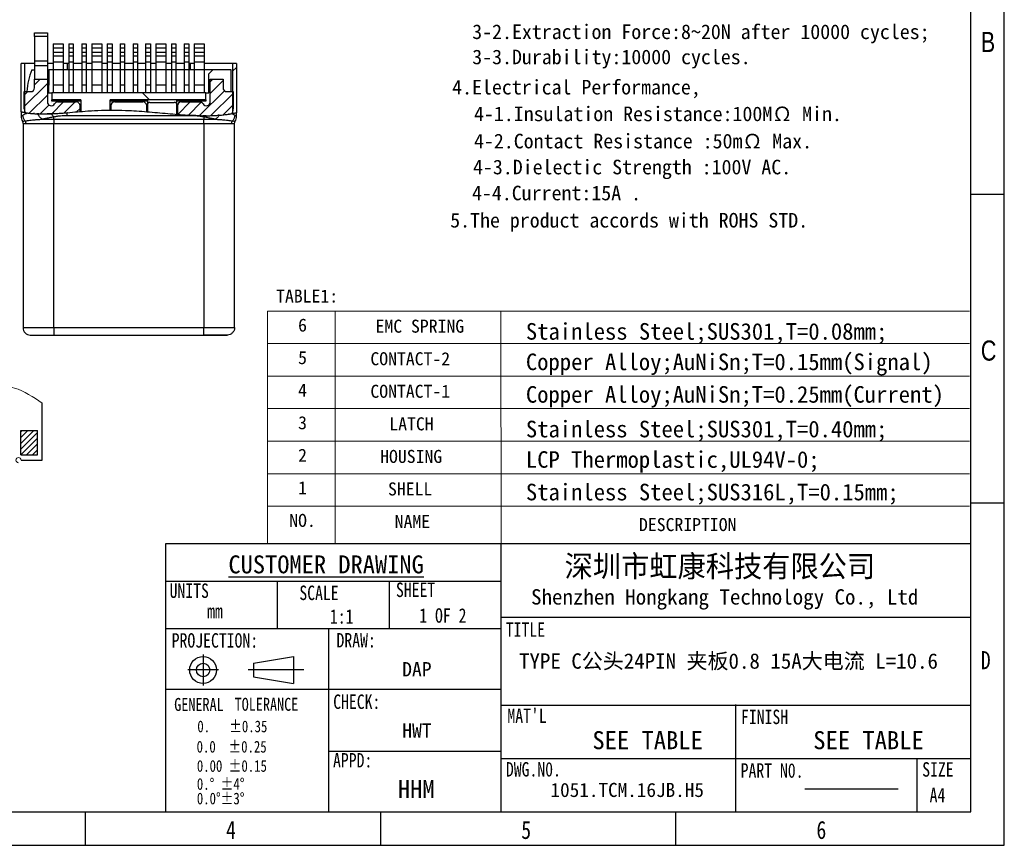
# Model space of a CAD drawing. Header units: inches. Extents: x 23.6 to 95.3, y 12.8 to 63.5.
# Tile 8 of 9: x 56.9 to 95.3, y 12.8 to 45. Entities that reach past the tile are written whole.
import ezdxf
from ezdxf.enums import TextEntityAlignment as Align

# ---------------------------------------------------------------- set-up
doc = ezdxf.new("R2010")
doc.units = ezdxf.units.IN
doc.header["$MEASUREMENT"] = 0
doc.layers.add('DIM', color=3, linetype='Continuous', lineweight=9)
doc.layers.add('Text', color=4, linetype='Continuous', lineweight=15)
doc.styles.add('TEXTSTYLE_1', font='gdt', dxfattribs={"width": 0.8})
doc.styles.add('宋体', font='txt')
doc.styles.add('宋體', font='txt')
pattern_1 = [(45, (-1525.90903, -610.56102), (-0.224506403, 0.224506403), [])]

# ---------------------------------------------------------------- blocks, each defined once
blk = doc.blocks.new('成品图框')
for p, q in [((1169.354, -5.294), (1169.354, 45.473)), ((1168.045, -3.985), (1168.045, 44.164)), ((1169.354, 20.089), (1168.045, 20.089)), ((1169.354, 8.052), (1168.045, 8.052)), ((1136.644, -3.985), (1136.644, 6.482)), ((1136.644, 6.482), (1168.045, 6.482)), ((1149.728, -3.985), (1149.728, 6.482)), ((1136.644, 5.006), (1149.728, 5.006)), ((1141.002, 3.158), (1141.002, 5.006)), ((1145.369, 3.158), (1145.369, 5.006)), ((1149.728, 3.604), (1168.045, 3.604)), ((1136.644, 3.158), (1149.728, 3.158)), ((1143.01, -3.985), (1143.01, 3.158)), ((1138.104, 2.147), (1138.104, 0.943)), ((1140.066, 1.807), (1141.636, 2.068)), ((1141.636, 2.068), (1141.636, 1.022)), ((1138.706, 1.545), (1137.502, 1.545)), ((1142.027, 1.546), (1139.86, 1.545)), ((1140.066, 1.807), (1140.066, 1.283)), ((1140.066, 1.283), (1141.636, 1.022)), ((1136.644, 0.798), (1143.01, 0.798)), ((1143.01, 0.798), (1149.728, 0.798)), ((1149.728, 0.173), (1168.045, 0.173)), ((1158.887, -3.985), (1158.887, 0.202)), ((1143.01, -1.616), (1149.728, -1.616)), ((1149.728, -1.906), (1168.045, -1.906)), ((1165.952, -3.985), (1165.952, -1.892)), ((1161.574, -3.088), (1165.211, -3.088)), ((1098.962, -3.985), (1168.045, -3.985)), ((1133.504, -3.985), (1133.504, -5.294)), ((1145.018, -3.985), (1145.018, -5.294)), ((1156.531, -3.985), (1156.531, -5.294)), ((1097.653, -5.294), (1169.354, -5.294))]:
    blk.add_line(p, q)
for radius in [0.523, 0.262]:
    blk.add_circle((1138.104, 1.545), radius)
at = {"width": 0.8}
for s, height, style, p in [('B', 0.785, 'TEXTSTYLE_1', (1168.438, 25.65)), ('C', 0.785, 'TEXTSTYLE_1', (1168.438, 13.613)), ('UNITS', 0.5632, '宋體', (1136.797, 4.357)), ('SCALE', 0.5632, '宋體', (1141.858, 4.273)), ('SHEET', 0.5632, '宋體', (1145.625, 4.392)), ('mm', 0.5632, '宋體', (1138.259, 3.56)), ('1:1', 0.5632, '宋體', (1143.05, 3.351)), ('TITLE', 0.5632, '宋體', (1149.909, 2.842)), ('PROJECTION: ', 0.56315, '宋體', (1136.879, 2.417)), ('DRAW:', 0.5632, '宋體', (1143.307, 2.424)), ('D', 0.704, '宋體', (1168.438, 1.576)), ('GENERAL', 0.5068, '宋體', (1136.977, -0.053)), ('    TOLERANCE', 0.50684, '宋體', (1138.23, -0.047)), ('CHECK:', 0.5632, '宋體', (1143.178, 0.026)), ("MAT'L", 0.5632, '宋體', (1149.973, -0.521)), ('FINISH', 0.5632, '宋體', (1159.083, -0.566)), ('0.   %%P0.35', 0.45615, '宋體', (1137.879, -0.884)), ('0.0  %%P0.25', 0.45615, '宋體', (1137.851, -1.676)), ('APPD:', 0.5632, '宋體', (1143.171, -2.258)), ('0.00 %%P0.15', 0.45615, '宋體', (1137.861, -2.426)), ('DWG.N0.', 0.5632, '宋體', (1149.914, -2.61)), ('PART N0.', 0.5632, '宋體', (1159.071, -2.657)), ('SIZE', 0.5632, '宋體', (1166.152, -2.616)), ('0.%%D %%P4%%D', 0.45615, '宋體', (1137.861, -3.129)), ('A4', 0.5632, '宋體', (1166.441, -3.614)), ('0.0%%D%%P3%%D', 0.45615, '宋體', (1137.861, -3.695)), ('4', 0.704, '宋體', (1138.999, -5.045)), ('5', 0.704, '宋體', (1150.513, -5.045)), ('6', 0.704, '宋體', (1162.027, -5.045))]:
    blk.add_text(s, height=height, dxfattribs=dict(at, style=style)).set_placement(p)
at = {"style": '宋體'}
for s, insert, char_height, attachment_point in [('深圳市虹康科技有限公司', (1152.204, 6.017), 0.84702, 1), ('{\\LCUSTOMER DRAWING}', (1139.092, 5.303), 0.7, 7), ('Shenzhen Hongkang Technology Co., Ltd', (1150.896, 4.696), 0.6, 1), ('SEE TABLE', (1153.288, -0.841), 0.7039, 1), ('SEE TABLE', (1161.903, -0.841), 0.7039, 1), ('HHM', (1145.698, -2.75), 0.7039, 1)]:
    blk.add_mtext(s, dxfattribs=dict(at, insert=insert, char_height=char_height, attachment_point=attachment_point))
at = {"char_height": 0.5632, "width": 36.99419, "attachment_point": 1, "style": '宋體'}
for s, insert in [('DAP', (1145.867, 1.855)), ('HWT', (1145.869, -0.536))]:
    blk.add_mtext(s, dxfattribs=dict(at, insert=insert))

msp = doc.modelspace()

# ---------------------------------------------------------------- hatches: boundary and pattern name
h = msp.add_hatch()
h.set_pattern_fill('ANSI31', color=256, style=0)
h.set_pattern_definition([(45, (-154.7804, -87.1772), (-2.245064, 2.245064), [])])
edge = h.paths.add_edge_path(flags=0)
edge.add_line((65.322, 43.273), (65.172, 43.273))
edge.add_line((65.172, 43.273), (65.172, 41.323))
edge.add_spline(control_points=[(65.172, 41.323), (65.222, 41.332), (65.272, 41.343), (65.322, 41.354)], knot_values=[0.438061, 0.438061, 0.438061, 0.438061, 0.443467, 0.443467, 0.443467, 0.443467], weights=[1, 1, 1, 1], degree=3, periodic=0)
edge.add_line((65.322, 41.354), (65.322, 43.273))
h = msp.add_hatch()
h.set_pattern_fill('ANSI31', color=256, angle=90, style=0)
h.set_pattern_definition([(135, (-154.7804, -87.1772), (-2.245064, -2.245064), [])])
edge = h.paths.add_edge_path(flags=0)
edge.add_line((60.397, 41.456), (60.397, 41.852))
edge.add_line((60.397, 41.852), (64.122, 41.852))
edge.add_line((64.122, 41.852), (64.122, 42.124))
edge.add_line((64.122, 42.124), (58.122, 42.124))
edge.add_line((58.122, 42.124), (58.122, 41.852))
edge.add_line((58.122, 41.852), (59.247, 41.852))
edge.add_line((59.247, 41.852), (59.247, 41.4))
edge.add_spline(control_points=[(59.247, 41.4), (59.4, 41.413), (59.799, 41.444), (60.172, 41.455), (60.397, 41.456)], knot_values=[0.229306, 0.229306, 0.229306, 0.229306, 0.24388, 0.267673, 0.267673, 0.267673, 0.267673], weights=[1, 1, 1, 1, 1], degree=3, periodic=0)
at = {"layer": 'DIM'}
h = msp.add_hatch(dxfattribs=at)
h.set_pattern_fill('ANSI31', color=256, scale=0.1, style=0)
h.set_pattern_definition(pattern_1)
edge = h.paths.add_edge_path(flags=0)
edge.add_line((59.222, 41.397), (59.222, 41.624))
edge.add_arc((59.072, 41.624), 0.15, 0, 90)
edge.add_line((59.072, 41.774), (58.356, 41.774))
edge.add_arc((58.356, 41.624), 0.15, 90, 150)
edge.add_arc((58.097, 41.774), 0.15, 180, 330, ccw=False)
edge.add_line((57.947, 41.774), (57.947, 42.657))
edge.add_line((57.947, 42.657), (57.447, 42.657))
edge.add_line((57.447, 42.657), (57.447, 42.324))
edge.add_arc((57.297, 42.324), 0.15, 270, 360, ccw=False)
edge.add_line((57.297, 42.174), (57.047, 42.174))
edge.add_line((57.047, 42.174), (57.047, 41.507))
edge.add_arc((57.447, 41.507), 0.4, 180, 201.8691)
edge.add_spline(control_points=[(57.075, 41.358), (57.693, 41.249), (58.479, 41.334), (59.222, 41.397)], knot_values=[0.158106, 0.158106, 0.158106, 0.158106, 0.228516, 0.228516, 0.228516, 0.228516], weights=[1, 1, 1, 1], degree=3, periodic=0)
h = msp.add_hatch(dxfattribs=at)
h.set_pattern_fill('ANSI31', color=256, scale=0.1, style=0)
h.set_pattern_definition(pattern_1)
edge = h.paths.add_edge_path(flags=0)
edge.add_line((63.022, 41.624), (63.022, 41.289))
edge.add_spline(control_points=[(63.022, 41.289), (63.718, 41.232), (64.465, 41.194), (65.15, 41.319)], knot_values=[0.363991, 0.363991, 0.363991, 0.363991, 0.437276, 0.437276, 0.437276, 0.437276], weights=[1, 1, 1, 1], degree=3, periodic=0)
edge.add_arc((64.797, 41.507), 0.4, 331.9568, 360)
edge.add_line((65.197, 41.507), (65.197, 42.174))
edge.add_line((65.197, 42.174), (64.947, 42.174))
edge.add_arc((64.947, 42.324), 0.15, 180, 270, ccw=False)
edge.add_line((64.797, 42.324), (64.797, 42.663))
edge.add_line((64.797, 42.663), (64.297, 42.663))
edge.add_line((64.297, 42.663), (64.297, 41.774))
edge.add_arc((64.147, 41.774), 0.15, 210, 360, ccw=False)
edge.add_arc((63.887, 41.624), 0.15, 30, 90)
edge.add_line((63.887, 41.774), (63.172, 41.774))
edge.add_arc((63.172, 41.624), 0.15, 90, 180)
at = {"layer": 'DIM', "ltscale": 0.2}
h = msp.add_hatch(dxfattribs=at)
h.set_pattern_fill('ANSI31', color=256, scale=0.05)
h.set_pattern_definition([(45, (-1479.5407, -512.08946), (-0.112253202, 0.112253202), [])])
h.paths.add_polyline_path([(56.914, 28.952), (56.914, 28.002), (57.564, 28.002), (57.564, 28.952)])

# ---------------------------------------------------------------- linework, layer by layer
for p, q in [((57.447, 44.474), (57.947, 44.474)), ((57.447, 44.324), (57.447, 44.474)), ((57.947, 44.324), (57.447, 44.324)), ((57.447, 44.324), (57.447, 43.374)), ((57.947, 44.474), (57.947, 44.324)), ((57.947, 44.324), (57.947, 43.374)), ((58.177, 44.034), (58.567, 44.034)), ((58.177, 44.034), (58.177, 43.884)), ((58.177, 43.884), (58.567, 43.884)), ((58.177, 43.884), (58.177, 43.716)), ((58.567, 44.034), (58.567, 43.884)), ((58.567, 43.884), (58.567, 43.716)), ((58.787, 44.034), (58.957, 44.034)), ((58.787, 44.034), (58.787, 43.884)), ((58.787, 43.884), (58.957, 43.884)), ((58.787, 43.884), (58.787, 43.716)), ((58.957, 44.034), (58.957, 43.884)), ((58.957, 43.884), (58.957, 43.716)), ((59.287, 44.034), (59.457, 44.034)), ((59.287, 44.034), (59.287, 43.884)), ((59.287, 43.884), (59.457, 43.884)), ((59.287, 43.884), (59.287, 43.716)), ((59.457, 44.034), (59.457, 43.884)), ((59.457, 43.884), (59.457, 43.716)), ((59.677, 44.034), (60.067, 44.034)), ((59.677, 44.034), (59.677, 43.884)), ((59.677, 43.884), (60.067, 43.884)), ((59.677, 43.884), (59.677, 43.716)), ((60.067, 44.034), (60.067, 43.884)), ((60.067, 43.884), (60.067, 43.716)), ((60.272, 44.034), (60.472, 44.034)), ((60.272, 44.034), (60.272, 43.884)), ((60.272, 43.884), (60.472, 43.884)), ((60.272, 43.884), (60.272, 43.716)), ((60.472, 44.034), (60.472, 43.884)), ((60.472, 43.884), (60.472, 43.716)), ((60.787, 44.034), (60.957, 44.034)), ((60.787, 44.034), (60.787, 43.884)), ((60.787, 43.884), (60.957, 43.884)), ((60.787, 43.884), (60.787, 43.716)), ((60.957, 44.034), (60.957, 43.884)), ((60.957, 43.884), (60.957, 43.716)), ((61.287, 44.034), (61.457, 44.034)), ((61.287, 44.034), (61.287, 43.884)), ((61.287, 43.884), (61.457, 43.884)), ((61.287, 43.884), (61.287, 43.716)), ((61.457, 44.034), (61.457, 43.884)), ((61.457, 43.884), (61.457, 43.716)), ((61.772, 44.034), (61.972, 44.034)), ((61.772, 44.034), (61.772, 43.884)), ((61.772, 43.884), (61.972, 43.884)), ((61.772, 43.884), (61.772, 43.716)), ((61.972, 44.034), (61.972, 43.884)), ((61.972, 43.884), (61.972, 43.716)), ((62.177, 44.034), (62.567, 44.034)), ((62.177, 44.034), (62.177, 43.884)), ((62.177, 43.884), (62.567, 43.884)), ((62.177, 43.884), (62.177, 43.716)), ((62.567, 44.034), (62.567, 43.884)), ((62.567, 43.884), (62.567, 43.716)), ((62.787, 44.034), (62.957, 44.034)), ((62.787, 44.034), (62.787, 43.884)), ((62.787, 43.884), (62.957, 43.884)), ((62.787, 43.884), (62.787, 43.716)), ((62.957, 44.034), (62.957, 43.884)), ((62.957, 43.884), (62.957, 43.716)), ((63.287, 44.034), (63.457, 44.034)), ((63.287, 44.034), (63.287, 43.884)), ((63.287, 43.884), (63.457, 43.884)), ((63.287, 43.884), (63.287, 43.716)), ((63.457, 44.034), (63.457, 43.884)), ((63.457, 43.884), (63.457, 43.716)), ((63.677, 44.034), (64.067, 44.034)), ((63.677, 44.034), (63.677, 43.884)), ((63.677, 43.884), (64.067, 43.884)), ((63.677, 43.884), (63.677, 43.716)), ((64.067, 44.034), (64.067, 43.884)), ((64.067, 43.884), (64.067, 43.716)), ((58.177, 43.716), (58.567, 43.716)), ((58.177, 43.716), (58.177, 43.572)), ((58.177, 43.572), (58.567, 43.572)), ((58.177, 43.572), (58.177, 43.334)), ((58.567, 43.716), (58.567, 43.572)), ((58.567, 43.572), (58.567, 43.334)), ((58.787, 43.716), (58.957, 43.716)), ((58.787, 43.716), (58.787, 43.572)), ((58.787, 43.572), (58.957, 43.572)), ((58.787, 43.572), (58.787, 43.334)), ((58.957, 43.716), (58.957, 43.572)), ((58.957, 43.572), (58.957, 43.334)), ((59.287, 43.716), (59.457, 43.716)), ((59.287, 43.716), (59.287, 43.572)), ((59.287, 43.572), (59.457, 43.572)), ((59.287, 43.572), (59.287, 43.334)), ((59.457, 43.716), (59.457, 43.572)), ((59.457, 43.572), (59.457, 43.334)), ((59.677, 43.716), (60.067, 43.716)), ((59.677, 43.716), (59.677, 43.572)), ((59.677, 43.572), (60.067, 43.572)), ((59.677, 43.572), (59.677, 43.334)), ((60.067, 43.716), (60.067, 43.572)), ((60.067, 43.572), (60.067, 43.334)), ((60.272, 43.716), (60.472, 43.716)), ((60.272, 43.716), (60.272, 43.572)), ((60.272, 43.572), (60.472, 43.572)), ((60.272, 43.572), (60.272, 43.334)), ((60.472, 43.716), (60.472, 43.572)), ((60.472, 43.572), (60.472, 43.334)), ((60.787, 43.716), (60.957, 43.716)), ((60.787, 43.716), (60.787, 43.572)), ((60.787, 43.572), (60.957, 43.572)), ((60.787, 43.572), (60.787, 43.334)), ((60.957, 43.716), (60.957, 43.572)), ((60.957, 43.572), (60.957, 43.334)), ((61.287, 43.716), (61.457, 43.716)), ((61.287, 43.716), (61.287, 43.572)), ((61.287, 43.572), (61.457, 43.572)), ((61.287, 43.572), (61.287, 43.334)), ((61.457, 43.716), (61.457, 43.572)), ((61.457, 43.572), (61.457, 43.334)), ((61.772, 43.716), (61.972, 43.716)), ((61.772, 43.716), (61.772, 43.572)), ((61.772, 43.572), (61.972, 43.572)), ((61.772, 43.572), (61.772, 43.334)), ((61.972, 43.716), (61.972, 43.572)), ((61.972, 43.572), (61.972, 43.334)), ((62.177, 43.716), (62.567, 43.716)), ((62.177, 43.716), (62.177, 43.572)), ((62.177, 43.572), (62.567, 43.572)), ((62.177, 43.572), (62.177, 43.334)), ((62.567, 43.716), (62.567, 43.572)), ((62.567, 43.572), (62.567, 43.334)), ((62.787, 43.716), (62.957, 43.716)), ((62.787, 43.716), (62.787, 43.572)), ((62.787, 43.572), (62.957, 43.572)), ((62.787, 43.572), (62.787, 43.334)), ((62.957, 43.716), (62.957, 43.572)), ((62.957, 43.572), (62.957, 43.334)), ((63.287, 43.716), (63.457, 43.716)), ((63.287, 43.716), (63.287, 43.572)), ((63.287, 43.572), (63.457, 43.572)), ((63.287, 43.572), (63.287, 43.334)), ((63.457, 43.716), (63.457, 43.572)), ((63.457, 43.572), (63.457, 43.334)), ((63.677, 43.716), (64.067, 43.716)), ((63.677, 43.716), (63.677, 43.572)), ((63.677, 43.572), (64.067, 43.572)), ((63.677, 43.572), (63.677, 43.334)), ((64.067, 43.716), (64.067, 43.572)), ((64.067, 43.572), (64.067, 43.334)), ((56.922, 41.39), (56.922, 43.273)), ((57.072, 43.273), (56.922, 43.273)), ((57.447, 43.273), (57.072, 43.273)), ((57.072, 41.359), (57.072, 43.273)), ((57.333, 43.024), (57.447, 43.024)), ((57.447, 43.374), (57.947, 43.374)), ((57.447, 43.374), (57.447, 43.197)), ((57.447, 43.197), (57.947, 43.197)), ((57.447, 43.197), (57.447, 42.657)), ((57.947, 43.374), (57.947, 43.197)), ((58.177, 43.273), (57.947, 43.273)), ((57.947, 43.197), (57.947, 42.657)), ((57.947, 43.024), (57.997, 43.024)), ((57.997, 43.024), (57.997, 42.424)), ((64.397, 43.024), (57.997, 43.024)), ((58.177, 43.334), (58.567, 43.334)), ((58.177, 43.334), (58.177, 42.434)), ((58.567, 43.334), (58.567, 42.434)), ((58.722, 43.273), (58.567, 43.273)), ((58.787, 43.273), (58.722, 43.273)), ((58.722, 43.273), (58.722, 43.024)), ((58.787, 43.334), (58.957, 43.334)), ((58.787, 43.334), (58.787, 42.434)), ((58.957, 43.334), (58.957, 42.434)), ((59.287, 43.273), (58.957, 43.273)), ((59.287, 43.334), (59.457, 43.334)), ((59.287, 43.334), (59.287, 42.434)), ((59.457, 43.334), (59.457, 42.434)), ((59.677, 43.273), (59.457, 43.273)), ((59.677, 43.334), (60.067, 43.334)), ((59.677, 43.334), (59.677, 42.434)), ((60.067, 43.334), (60.067, 42.434)), ((60.272, 43.273), (60.067, 43.273)), ((60.272, 43.334), (60.472, 43.334)), ((60.272, 43.334), (60.272, 42.434)), ((60.472, 43.334), (60.472, 42.434)), ((60.787, 43.273), (60.472, 43.273)), ((60.472, 43.034), (60.787, 43.034)), ((60.787, 43.334), (60.957, 43.334)), ((60.787, 43.334), (60.787, 42.434)), ((60.957, 43.334), (60.957, 42.434)), ((61.287, 43.273), (60.957, 43.273)), ((60.957, 43.034), (61.287, 43.034)), ((61.287, 43.334), (61.457, 43.334)), ((61.287, 43.334), (61.287, 42.434)), ((61.457, 43.334), (61.457, 42.434)), ((61.772, 43.273), (61.457, 43.273)), ((61.457, 43.034), (61.772, 43.034)), ((61.772, 43.334), (61.972, 43.334)), ((61.772, 43.334), (61.772, 42.434)), ((61.972, 43.334), (61.972, 42.434)), ((62.177, 43.273), (61.972, 43.273)), ((62.177, 43.334), (62.567, 43.334)), ((62.177, 43.334), (62.177, 42.434)), ((62.567, 43.334), (62.567, 42.434)), ((62.787, 43.273), (62.567, 43.273)), ((62.787, 43.334), (62.957, 43.334)), ((62.787, 43.334), (62.787, 42.434)), ((62.957, 43.334), (62.957, 42.434)), ((63.287, 43.273), (62.957, 43.273)), ((63.287, 43.334), (63.457, 43.334)), ((63.287, 43.334), (63.287, 42.434)), ((63.457, 43.334), (63.457, 42.434)), ((63.522, 43.273), (63.457, 43.273)), ((63.677, 43.273), (63.522, 43.273)), ((63.522, 43.024), (63.522, 43.273)), ((63.677, 43.334), (64.067, 43.334)), ((63.677, 43.334), (63.677, 42.434)), ((64.067, 43.334), (64.067, 42.434)), ((65.172, 43.273), (64.067, 43.273)), ((64.397, 43.024), (64.247, 42.874)), ((65.109, 43.024), (64.397, 43.024)), ((65.109, 42.174), (65.109, 43.024)), ((65.172, 43.273), (65.172, 41.323)), ((65.322, 43.273), (65.172, 43.273)), ((65.322, 43.273), (65.322, 41.354)), ((57.447, 42.324), (57.447, 42.657)), ((57.447, 42.657), (57.947, 42.657)), ((57.947, 42.657), (57.947, 41.774)), ((64.247, 42.124), (64.247, 42.874)), ((64.297, 41.774), (64.297, 42.663)), ((64.297, 42.663), (64.797, 42.663)), ((64.797, 42.663), (64.797, 42.324)), ((57.997, 42.124), (57.997, 42.424)), ((58.177, 42.434), (58.567, 42.434)), ((58.177, 42.434), (58.177, 42.124)), ((58.567, 42.434), (58.567, 42.124)), ((58.787, 42.434), (58.957, 42.434)), ((58.787, 42.434), (58.787, 42.124)), ((58.957, 42.434), (58.957, 42.124)), ((59.287, 42.434), (59.457, 42.434)), ((59.287, 42.434), (59.287, 42.124)), ((59.457, 42.434), (59.457, 42.124)), ((59.677, 42.434), (60.067, 42.434)), ((59.677, 42.434), (59.677, 42.124)), ((60.067, 42.434), (60.067, 42.124)), ((60.272, 42.434), (60.472, 42.434)), ((60.272, 42.434), (60.272, 42.124)), ((60.472, 42.434), (60.472, 42.124)), ((60.787, 42.434), (60.957, 42.434)), ((60.787, 42.434), (60.787, 42.124)), ((60.957, 42.434), (60.957, 42.124)), ((61.287, 42.434), (61.457, 42.434)), ((61.287, 42.434), (61.287, 42.124)), ((61.457, 42.434), (61.457, 42.124)), ((61.772, 42.434), (61.972, 42.434)), ((61.772, 42.434), (61.772, 42.124)), ((61.972, 42.434), (61.972, 42.124)), ((62.177, 42.434), (62.567, 42.434)), ((62.177, 42.434), (62.177, 42.124)), ((62.567, 42.434), (62.567, 42.124)), ((62.787, 42.434), (62.957, 42.434)), ((62.787, 42.434), (62.787, 42.124)), ((62.957, 42.434), (62.957, 42.124)), ((63.287, 42.434), (63.457, 42.434)), ((63.287, 42.434), (63.287, 42.124)), ((63.457, 42.434), (63.457, 42.124)), ((63.677, 42.434), (64.067, 42.434)), ((63.677, 42.434), (63.677, 42.124)), ((64.067, 42.434), (64.067, 42.124)), ((57.047, 41.507), (57.047, 42.174)), ((57.047, 42.174), (57.297, 42.174)), ((57.947, 42.124), (57.997, 42.124)), ((57.997, 42.124), (58.122, 42.124)), ((58.122, 42.124), (58.122, 41.852)), ((64.122, 42.124), (58.122, 42.124)), ((64.122, 42.124), (64.247, 42.124)), ((64.122, 41.852), (64.122, 42.124)), ((64.947, 42.174), (65.197, 42.174)), ((65.197, 42.174), (65.197, 41.507)), ((58.122, 41.804), (58.122, 41.852)), ((59.247, 41.852), (58.122, 41.852)), ((59.247, 41.804), (58.122, 41.804)), ((58.356, 41.774), (59.072, 41.774)), ((59.222, 41.397), (59.222, 41.624)), ((59.247, 41.852), (59.247, 41.4)), ((64.122, 41.852), (60.397, 41.852)), ((60.397, 41.456), (60.397, 41.852)), ((61.847, 41.804), (60.397, 41.804)), ((60.422, 41.624), (60.422, 41.456)), ((60.572, 41.774), (61.672, 41.774)), ((61.822, 41.393), (61.822, 41.624)), ((61.847, 41.852), (61.847, 41.654)), ((61.847, 41.654), (61.847, 41.391)), ((61.947, 41.754), (62.897, 41.754)), ((62.997, 41.654), (62.997, 41.852)), ((64.122, 41.804), (62.997, 41.804)), ((62.997, 41.304), (62.997, 41.654)), ((63.022, 41.624), (63.022, 41.289)), ((63.172, 41.774), (63.887, 41.774)), ((64.122, 41.852), (64.122, 41.804)), ((56.922, 41.39), (56.922, 41.214)), ((57.152, 41.346), (57.152, 41.345)), ((57.153, 41.349), (57.377, 41.321)), ((57.442, 41.316), (57.407, 41.318)), ((57.615, 41.308), (57.529, 41.311)), ((57.74, 41.099), (58.197, 41.099)), ((58.202, 41.318), (58.093, 41.313)), ((58.197, 41.099), (58.197, 41.185)), ((58.197, 41.099), (64.047, 41.099)), ((58.197, 41.099), (58.197, 40.92)), ((58.722, 41.237), (58.722, 41.354)), ((63.522, 41.237), (58.722, 41.237)), ((58.742, 41.354), (58.742, 41.356)), ((59.677, 41.432), (59.7, 41.434)), ((60.272, 41.455), (60.472, 41.456)), ((62.283, 41.354), (62.278, 41.354)), ((63.733, 41.244), (63.423, 41.26)), ((63.522, 41.237), (63.522, 41.254)), ((64.042, 41.236), (64.009, 41.237)), ((64.145, 41.236), (64.042, 41.236)), ((64.087, 41.236), (64.047, 41.185)), ((64.047, 41.185), (64.047, 41.099)), ((64.047, 41.099), (64.503, 41.099)), ((64.047, 40.92), (64.047, 41.099)), ((64.32, 41.239), (64.709, 41.261)), ((64.647, 41.255), (64.602, 41.252)), ((65.046, 41.301), (65.011, 41.296)), ((65.322, 41.214), (65.322, 41.354)), ((56.997, 40.928), (56.997, 32.973)), ((58.197, 40.92), (57.105, 40.92)), ((64.047, 40.92), (58.197, 40.92)), ((58.197, 32.973), (58.197, 40.92)), ((65.138, 40.92), (64.047, 40.92)), ((64.047, 40.92), (64.047, 32.973)), ((65.247, 32.973), (65.247, 40.928)), ((56.997, 32.973), (58.197, 32.973)), ((57.277, 32.674), (58.197, 32.674)), ((58.197, 32.973), (64.047, 32.973)), ((58.197, 32.973), (58.197, 32.674)), ((58.197, 32.674), (64.047, 32.674)), ((64.047, 32.973), (65.247, 32.973)), ((64.047, 32.674), (64.047, 32.973)), ((64.047, 32.674), (64.967, 32.674)), ((64.967, 32.674), (64.047, 32.674)), ((57.744, 27.802), (57.744, 30.026)), ((56.914, 28.952), (57.564, 28.952)), ((56.914, 28.002), (56.914, 28.952)), ((57.564, 28.002), (57.564, 28.952)), ((56.914, 28.002), (57.564, 28.002)), ((56.919, 27.802), (57.744, 27.802))]:
    msp.add_line(p, q)
for centre, radius, start, end in [((57.297, 42.324), 0.15, 270, 0), ((64.947, 42.324), 0.15, 180, 270), ((57.447, 41.507), 0.4, 180, 201.8691), ((58.097, 41.774), 0.15, 180, 330), ((58.356, 41.624), 0.15, 90, 150), ((59.072, 41.624), 0.15, 0, 90), ((60.572, 41.624), 0.15, 90, 180), ((61.672, 41.624), 0.15, 0, 90), ((61.947, 41.654), 0.1, 90, 180), ((62.897, 41.654), 0.1, 0, 90), ((63.172, 41.624), 0.15, 90, 180), ((63.887, 41.624), 0.15, 30, 90), ((64.147, 41.774), 0.15, 210, 0), ((64.797, 41.507), 0.4, 331.9568, 0), ((62.847, 41.304), 0.15, 355.177, 0), ((57.297, 32.973), 0.3, 180, 266.1774)]:
    msp.add_arc(centre, radius, start, end)
msp.add_ellipse((58.742, 41.824), major_axis=(0, 2.43), ratio=0.666667, start_param=1.054311, end_param=1.426261)
for points, knots in [([(56.922, 41.39), (56.923, 41.39), (56.925, 41.389), (56.945, 41.385), (56.976, 41.378), (57.021, 41.368), (57.078, 41.357), (57.127, 41.349), (57.152, 41.346)], [0, 0, 0, 0, 0.161336, 0.322675, 0.48881, 0.65495, 0.826808, 1, 1, 1, 1]), ([(56.922, 41.216), (56.922, 41.216), (56.922, 41.216), (56.931, 41.223), (56.969, 41.247), (56.988, 41.26)], [0, 0, 0, 0, 0.000021, 0.490672, 1, 1, 1, 1]), ([(56.922, 41.216), (56.924, 41.182), (56.928, 41.114), (56.957, 41.053), (56.972, 41.022)], [0, 0, 0, 0, 0.500001, 1, 1, 1, 1]), ([(56.988, 41.26), (57.014, 41.277), (57.058, 41.304), (57.126, 41.334), (57.152, 41.345)], [0, 0, 0, 0, 0.609311, 1, 1, 1, 1]), ([(57.073, 41.034), (57.05, 41.069), (57.005, 41.138), (56.993, 41.22), (56.988, 41.26)], [0, 0, 0, 0, 0.5, 1, 1, 1, 1]), ([(57.073, 41.034), (57.093, 41.036), (57.133, 41.042), (57.213, 41.052), (57.312, 41.064), (57.433, 41.076), (57.575, 41.088), (57.684, 41.095), (57.74, 41.099)], [0, 0, 0, 0, 0.14297, 0.294823, 0.455943, 0.626794, 0.807931, 1, 1, 1, 1]), ([(57.152, 41.345), (57.195, 41.34), (57.28, 41.328), (57.43, 41.315), (57.537, 41.31), (57.58, 41.309)], [0, 0, 0, 0, 0.367863, 0.746304, 1, 1, 1, 1]), ([(57.58, 41.309), (57.632, 41.307), (57.741, 41.305), (57.921, 41.306), (58.05, 41.311), (58.115, 41.313)], [0, 0, 0, 0, 0.319479, 0.657226, 1, 1, 1, 1]), ([(57.74, 41.099), (57.717, 41.117), (57.669, 41.154), (57.615, 41.23), (57.589, 41.287), (57.58, 41.309)], [0, 0, 0, 0, 0.369088, 0.753463, 1, 1, 1, 1]), ([(58.197, 41.185), (58.137, 41.175), (58.024, 41.154), (57.872, 41.125), (57.782, 41.107), (57.74, 41.099)], [0, 0, 0, 0, 0.365022, 0.697485, 1, 1, 1, 1]), ([(58.093, 41.313), (58.046, 41.311), (57.992, 41.308), (57.941, 41.308), (57.935, 41.307)], [0, 0, 0, 0, 0.87617, 1, 1, 1, 1]), ([(58.115, 41.313), (58.178, 41.317), (58.309, 41.323), (58.512, 41.337), (58.652, 41.348), (58.722, 41.354)], [0, 0, 0, 0, 0.317596, 0.657927, 1, 1, 1, 1]), ([(58.197, 41.185), (58.181, 41.203), (58.153, 41.236), (58.127, 41.289), (58.115, 41.313)], [0, 0, 0, 0, 0.538849, 1, 1, 1, 1]), ([(58.722, 41.237), (58.676, 41.237), (58.587, 41.236), (58.453, 41.225), (58.322, 41.209), (58.239, 41.193), (58.197, 41.185)], [0, 0, 0, 0, 0.2497, 0.49767, 0.746816, 1, 1, 1, 1]), ([(58.722, 41.354), (58.987, 41.378), (59.429, 41.419), (60.052, 41.453), (60.587, 41.459), (61.214, 41.44), (61.932, 41.387), (62.601, 41.325), (63.13, 41.279), (63.391, 41.262), (63.522, 41.254)], [0, 0, 0, 0, 0.166046, 0.277049, 0.388118, 0.49914, 0.667774, 0.836436, 0.918209, 1, 1, 1, 1]), ([(58.722, 41.354), (58.723, 41.354), (58.727, 41.355), (58.735, 41.355), (58.742, 41.356)], [0, 0, 0, 0, 0.1960613, 1, 1, 1, 1]), ([(63.522, 41.254), (63.587, 41.25), (63.713, 41.244), (63.902, 41.238), (64.025, 41.237), (64.087, 41.236)], [0, 0, 0, 0, 0.345887, 0.672771, 1, 1, 1, 1]), ([(64.047, 41.185), (64.004, 41.193), (63.921, 41.209), (63.79, 41.225), (63.656, 41.236), (63.567, 41.237), (63.522, 41.237)], [0, 0, 0, 0, 0.253184, 0.50233, 0.750301, 1, 1, 1, 1]), ([(64.503, 41.099), (64.461, 41.107), (64.372, 41.125), (64.219, 41.154), (64.106, 41.175), (64.047, 41.185)], [0, 0, 0, 0, 0.302511, 0.634973, 1, 1, 1, 1]), ([(64.087, 41.236), (64.15, 41.236), (64.279, 41.237), (64.466, 41.243), (64.581, 41.251), (64.638, 41.255)], [0, 0, 0, 0, 0.327631, 0.66351, 1, 1, 1, 1]), ([(64.638, 41.255), (64.637, 41.251), (64.617, 41.215), (64.575, 41.154), (64.527, 41.117), (64.503, 41.099)], [0, 0, 0, 0, 0.053365, 0.536282, 1, 1, 1, 1]), ([(64.503, 41.099), (64.559, 41.095), (64.668, 41.088), (64.81, 41.076), (64.931, 41.064), (65.03, 41.052), (65.11, 41.042), (65.151, 41.036), (65.17, 41.034)], [0, 0, 0, 0, 0.192064, 0.373197, 0.544047, 0.705169, 0.857025, 1, 1, 1, 1]), ([(64.638, 41.255), (64.705, 41.26), (64.84, 41.272), (64.984, 41.292), (65.086, 41.308), (65.129, 41.315), (65.15, 41.319)], [0, 0, 0, 0, 0.312848, 0.634675, 0.816277, 1, 1, 1, 1]), ([(65.15, 41.319), (65.174, 41.324), (65.223, 41.333), (65.276, 41.344), (65.314, 41.352), (65.319, 41.354), (65.322, 41.354)], [0, 0, 0, 0, 0.229872, 0.462142, 0.729113, 1, 1, 1, 1]), ([(65.15, 41.319), (65.156, 41.316), (65.198, 41.296), (65.229, 41.277), (65.255, 41.26)], [0, 0, 0, 0, 0.132322, 1, 1, 1, 1]), ([(65.255, 41.26), (65.25, 41.22), (65.238, 41.138), (65.193, 41.069), (65.17, 41.034)], [0, 0, 0, 0, 0.500001, 1, 1, 1, 1]), ([(65.255, 41.26), (65.275, 41.247), (65.313, 41.222), (65.319, 41.218), (65.322, 41.216)], [0, 0, 0, 0, 0.509371, 1, 1, 1, 1]), ([(65.272, 41.022), (65.286, 41.053), (65.315, 41.114), (65.319, 41.182), (65.322, 41.216)], [0, 0, 0, 0, 0.4999995, 1, 1, 1, 1]), ([(56.971, 41.022), (56.979, 41.007), (56.993, 40.976), (56.995, 40.942), (56.997, 40.925)], [0, 0, 0, 0, 0.506211, 1, 1, 1, 1]), ([(56.972, 41.022), (56.973, 41.022), (56.975, 41.022), (56.995, 41.024), (57.026, 41.027), (57.057, 41.032), (57.073, 41.034)], [0, 0, 0, 0, 0.251547, 0.50085, 0.749753, 1, 1, 1, 1]), ([(57.105, 40.92), (57.088, 40.921), (57.055, 40.922), (57.022, 40.923), (57, 40.924), (56.998, 40.925), (56.997, 40.925)], [0, 0, 0, 0, 0.25, 0.5, 0.75, 1, 1, 1, 1]), ([(57.073, 41.034), (57.082, 41.016), (57.101, 40.981), (57.104, 40.941), (57.105, 40.92)], [0, 0, 0, 0, 0.500001, 1, 1, 1, 1]), ([(65.138, 40.92), (65.139, 40.941), (65.142, 40.981), (65.161, 41.016), (65.17, 41.034)], [0, 0, 0, 0, 0.499999, 1, 1, 1, 1]), ([(65.247, 40.925), (65.245, 40.925), (65.243, 40.924), (65.221, 40.923), (65.188, 40.922), (65.155, 40.921), (65.138, 40.92)], [0, 0, 0, 0, 0.25, 0.5, 0.749999, 1, 1, 1, 1]), ([(65.17, 41.034), (65.186, 41.032), (65.217, 41.027), (65.248, 41.024), (65.268, 41.022), (65.27, 41.022), (65.272, 41.022)], [0, 0, 0, 0, 0.25053, 0.499523, 0.74872, 1, 1, 1, 1]), ([(65.247, 40.925), (65.248, 40.942), (65.25, 40.976), (65.264, 41.007), (65.272, 41.022)], [0, 0, 0, 0, 0.4937914, 1, 1, 1, 1]), ([(65.247, 32.973), (65.242, 32.935), (65.234, 32.86), (65.17, 32.764), (65.078, 32.694), (65.004, 32.68), (64.967, 32.674)], [0, 0, 0, 0, 0.25, 0.499999, 0.75, 1, 1, 1, 1])]:
    msp.add_open_spline(points, degree=3, knots=knots)
msp.add_arc((56.819, 27.802), 0.1, 0, 270, dxfattribs=at)
msp.add_spline([(57.744, 30.026), (56.67, 30.61), (53.469, 30.063), (49.744, 30.379)], degree=3, dxfattribs=at)
at = {"layer": 'Text', "color": 7}
for p, q in [((66.537, 33.618), (66.537, 24.552)), ((66.537, 33.618), (93.913, 33.618)), ((69.171, 33.618), (69.171, 24.552)), ((75.633, 33.618), (75.644, 24.552)), ((66.537, 32.348), (93.913, 32.348)), ((66.537, 31.079), (93.913, 31.079)), ((72.393, 31.079), (93.913, 31.079)), ((66.537, 29.809), (93.913, 29.809)), ((66.537, 28.539), (93.913, 28.539)), ((66.537, 27.269), (93.913, 27.269)), ((66.537, 25.999), (93.913, 25.999))]:
    msp.add_line(p, q, dxfattribs=at)

# ---------------------------------------------------------------- block references
msp.add_blockref('成品图框', (-1074.084, 18.07))

# ---------------------------------------------------------------- texts
at = {"style": '宋體', "width": 0.8}
msp.add_text('1 OF 2', height=0.5632, dxfattribs=at).set_placement((72.453, 21.459))
at = {"ltscale": 0.2, "attachment_point": 1, "style": '宋体'}
for s, insert, char_height in [('TYPE C公头24PIN 夹板0.8 15A大电流 L=10.6', (76.341, 20.265), 0.6), ('1051.TCM.16JB.H5', (77.569, 15.211), 0.55)]:
    msp.add_mtext(s, dxfattribs=dict(at, insert=insert, char_height=char_height))
at = {"layer": 'Text', "color": 0, "style": '宋體'}
for s, height, p in [('3-2.Extraction Force:8~20N after 10000 cycles;', 0.57012, (74.516, 44.226)), ('3-3.Durability:10000 cycles.', 0.57012, (74.517, 43.244)), ('4.Electrical Performance,', 0.57012, (73.734, 42.065)), ('4-1.Insulation Resistance:100MΩ Min.', 0.57012, (74.585, 41.024)), ('4-2.Contact Resistance :50mΩ Max.', 0.57012, (74.585, 39.962)), ('4-3.Dielectic Strength :100V AC.', 0.57012, (74.546, 38.949)), ('4-4.Current:15A .', 0.57012, (74.508, 37.936)), ('5.The product accords with ROHS STD.', 0.57012, (73.657, 36.874)), ('Stainless Steel;SUS301,T=0.08mm;', 0.64764, (76.611, 32.499)), ('Copper Alloy;AuNiSn;T=0.15mm(Signal) ', 0.64764, (76.611, 31.311)), ('Copper Alloy;AuNiSn;T=0.25mm(Current)', 0.64764, (76.611, 30.041)), ('Stainless Steel;SUS301,T=0.40mm;', 0.64764, (76.611, 28.69)), ('LCP Thermoplastic,UL94V-0;', 0.64764, (76.611, 27.502)), ('Stainless Steel;SUS316L,T=0.15mm;', 0.64764, (76.611, 26.232))]:
    msp.add_text(s, height=height, dxfattribs=at).set_placement(p)
for s, height, p in [('TABLE1:', 0.508, (68.077, 33.948)), ('6', 0.508, (67.898, 32.816)), ('EMC SPRING', 0.508, (72.474, 32.772)), ('5', 0.508, (67.898, 31.546)), ('CONTACT-2', 0.508, (72.1, 31.502)), ('4', 0.508, (67.898, 30.276)), ('CONTACT-1', 0.508, (72.1, 30.232)), ('3', 0.508, (67.898, 29.006)), ('LATCH', 0.508, (72.148, 28.962)), ('2', 0.508, (67.898, 27.736)), ('HOUSING', 0.508, (72.135, 27.692)), ('1', 0.508, (67.898, 26.466)), ('SHELL', 0.508, (72.095, 26.423)), ('NO.', 0.508, (67.898, 25.197)), ('NAME', 0.508, (72.184, 25.153)), ('DESCRIPTION', 0.50795, (82.922, 25.033))]:
    msp.add_text(s, height=height, dxfattribs=at).set_placement(p, align=Align.CENTER)

doc.saveas('drawing.dxf')
